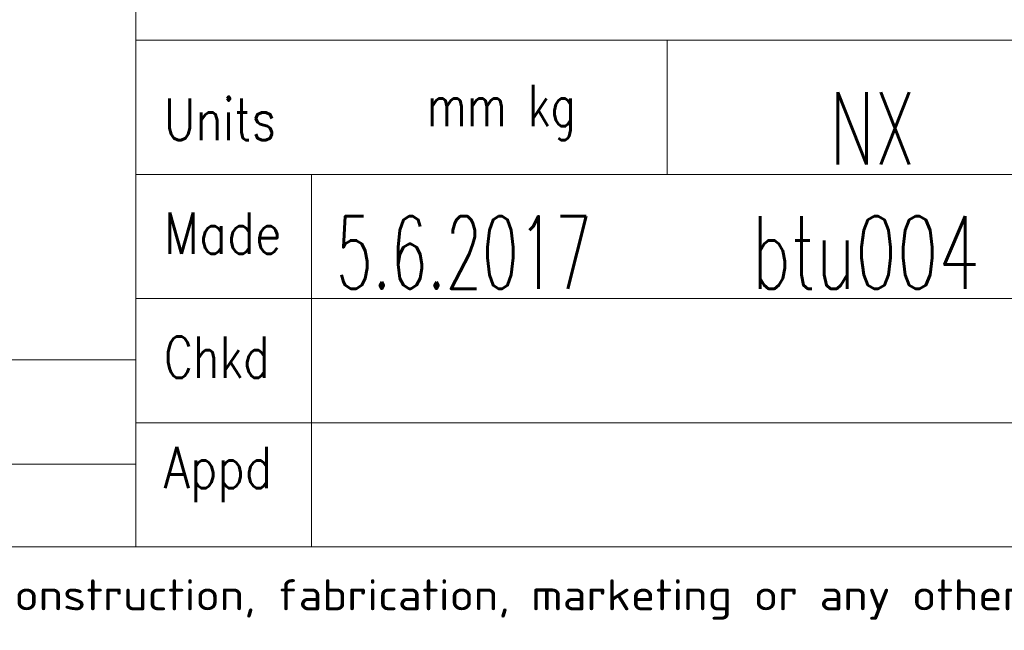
# Model space of a CAD drawing. Header units: inches. Extents: x 0 to 23760, y -13 to 16800.
# Tile 191 of 256: x 15935 to 17840, y 39 to 1219. Entities that reach past the tile are written whole.
import ezdxf

# ---------------------------------------------------------------- set-up
doc = ezdxf.new("R2010")
doc.units = ezdxf.units.IN
for name, color, linetype, true_color in [('1', 7, 'Continuous', 0xffffff), ('210', 7, 'Continuous', 0xffffff), ('254', 7, 'Continuous', 0xffffff)]:
    doc.layers.add(name, color=color, linetype=linetype, true_color=true_color)
doc.styles.add('iso-1', font='isocp.shx')
doc.styles.add('latin_extended', font='simplex.shx')

msp = doc.modelspace()

# ---------------------------------------------------------------- linework, layer by layer
at = {"layer": '1', "color": 7, "linetype": 'Continuous', "lineweight": 18}
msp.add_line((16160, 2400), (16160, 200), dxfattribs=at)
at = {"layer": '210', "color": 7, "linetype": 'Continuous', "lineweight": 18}
for p, q in [((16160, 200), (16160, 2400)), ((200, 200), (23560, 200))]:
    msp.add_line(p, q, dxfattribs=at)
at = {"layer": '210', "color": 7, "linetype": 'Continuous', "lineweight": 13}
for p, q in [((16160.016, 1180.002), (19719.811, 1180.002)), ((17188.016, 1180.002), (17188.016, 920.002)), ((16160.016, 920.002), (23560.016, 920.002)), ((16500.027, 920.002), (16500.026, 200)), ((16160.018, 680), (18800.018, 680)), ((16160.018, 440.001), (18800.018, 440.001))]:
    msp.add_line(p, q, dxfattribs=at)
at = {"layer": '254', "color": 7, "linetype": 'Continuous', "lineweight": 13}
msp.add_line((16160.028, 561.489), (10400.028, 561.489), dxfattribs=at)
at = {"layer": '254', "color": 3, "linetype": 'Continuous', "lineweight": 13}
for p, q in [((16160.018, 201.489), (16160.008, 561.489)), ((16160.038, 200.008), (10400.038, 200.008))]:
    msp.add_line(p, q, dxfattribs=at)
at = {"layer": '254', "color": 7, "linetype": 'Continuous', "lineweight": 18}
msp.add_line((16160.033, 360.008), (10400.033, 360.008), dxfattribs=at)

# ---------------------------------------------------------------- texts
at = {"layer": '210', "color": 211, "linetype": 'Continuous', "lineweight": 18, "char_height": 80, "attachment_point": 7, "line_spacing_factor": 0.963855, "style": 'latin_extended'}
for s, insert in [('\\W0.8114;Units', (16214.256, 986.655)), ('\\W0.7504;mm kg', (16722.985, 986.655)), ('\\W0.8292;Made', (16214.255, 766.653)), ('\\W0.7846;Chkd', (16214.255, 526.653)), ('\\W0.8158;Appd', (16214.254, 286.654))]:
    msp.add_mtext(s, dxfattribs=dict(at, insert=insert))
at = {"layer": '210', "color": 3, "linetype": 'Continuous', "lineweight": 18, "char_height": 140, "attachment_point": 7, "line_spacing_factor": 0.963855, "style": 'latin_extended'}
for s, insert in [('\\W0.6563;NX', (17502.188, 939.144)), ('\\W0.5881;5.6.2017', (16547.446, 699.142)), ('\\W0.6681;btu004  Tuori', (17351.357, 699.142))]:
    msp.add_mtext(s, dxfattribs=dict(at, insert=insert))
at = {"layer": '210', "color": 211, "linetype": 'Continuous', "lineweight": 13, "insert": (7369.968, 59.059), "char_height": 60, "attachment_point": 7, "line_spacing_factor": 0.963855, "style": 'iso-1'}
msp.add_mtext('\\W1.2083;Copyright Wärtsilä. All rights reserved. By taking possession of the drawing the recipient recognizes and honours these rights. Neither the whole nor any part of this drawing may be used in any way for construction, fabrication, marketing or any other', dxfattribs=at)

doc.saveas('drawing.dxf')
